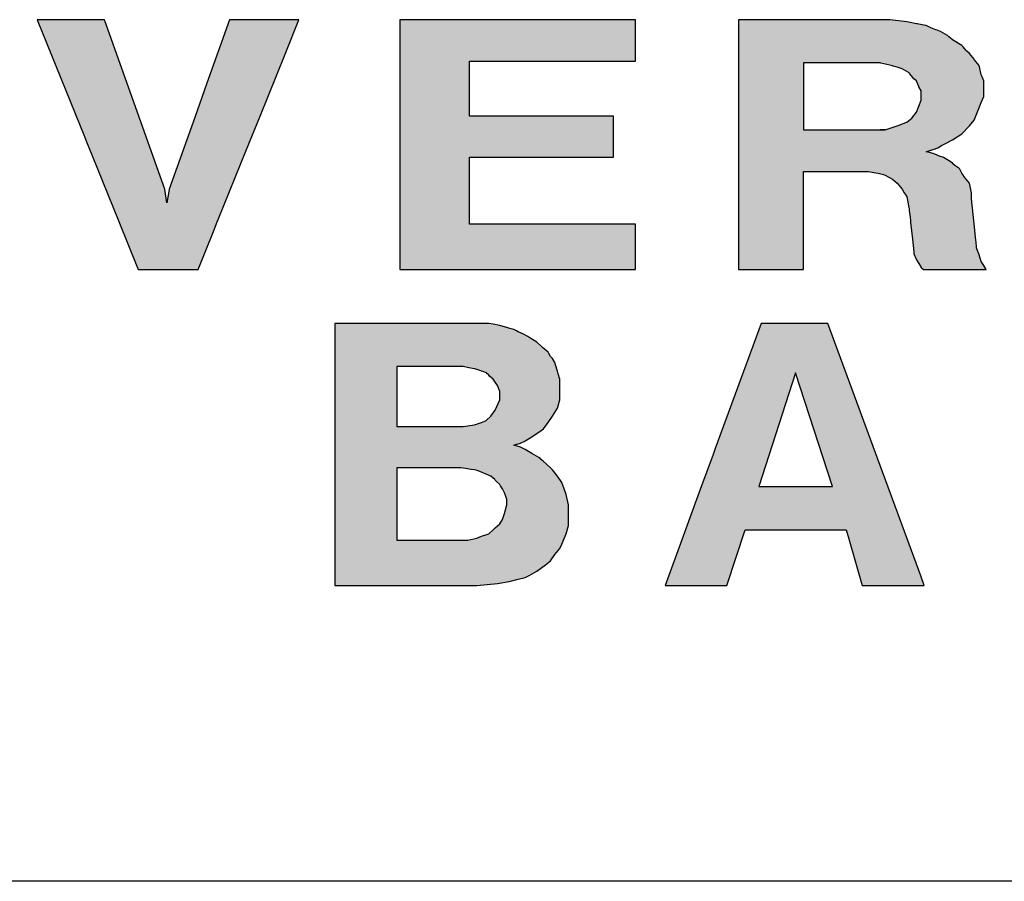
# Model space of a CAD drawing. Extents: x -1825 to 98, y 5678 to 6985.
# Tile 57 of 86: x 19 to 28, y 5776 to 5784. Entities that reach past the tile are written whole.
import ezdxf

# ---------------------------------------------------------------- set-up
doc = ezdxf.new("R2010")
doc.units = 0
doc.header["$MEASUREMENT"] = 0
doc.layers.add('CARIMBO', color=7, linetype='CONTINUOUS')

msp = doc.modelspace()

# ---------------------------------------------------------------- hatches: boundary and pattern name
at = {"layer": 'CARIMBO'}
h = msp.add_hatch(color=7, dxfattribs=at)
h.paths.add_polyline_path([(20.5357, 5782.3837), (20.9723, 5782.113), (21.2245, 5782.7364), (20.763, 5783.0224)])
h.paths.add_polyline_path([(20.763, 5783.0224), (21.2245, 5782.7364), (21.3447, 5783.0336), (20.8714, 5783.327)])
h.paths.add_polyline_path([(20.8714, 5783.327), (21.3447, 5783.0336), (21.5679, 5783.5856), (21.0727, 5783.8927)])
h.paths.add_polyline_path([(21.0727, 5783.8927), (21.5679, 5783.5856), (21.6921, 5783.8927)])
h.paths.add_polyline_path([(19.8528, 5782.6729), (20.5159, 5782.2618), (20.4962, 5782.3837), (19.7936, 5782.8193)])
h.paths.add_polyline_path([(20.5159, 5782.2618), (20.929, 5782.0057), (20.9644, 5782.0934), (20.5321, 5782.3614)])
h.paths.add_polyline_path([(19.7936, 5782.8193), (20.4962, 5782.3837), (20.485, 5782.4151), (19.7804, 5782.852)])
h.paths.add_polyline_path([(20.5321, 5782.3614), (20.9644, 5782.0934), (20.9723, 5782.113), (20.5357, 5782.3837)])
h.paths.add_polyline_path([(19.7804, 5782.852), (20.485, 5782.4151), (20.1289, 5783.4156), (19.3595, 5783.8927)])
h.paths.add_polyline_path([(19.3595, 5783.8927), (20.1289, 5783.4156), (19.9591, 5783.8927)], flags=16)
h.paths.add_polyline_path([(20.2589, 5781.6687), (20.7927, 5781.6687), (20.0803, 5782.1104)], flags=16)
h.paths.add_polyline_path([(20.0803, 5782.1104), (20.7927, 5781.6687), (20.929, 5782.0057), (19.8528, 5782.6729)])
edge = h.paths.add_edge_path(flags=16)
edge.add_line((20.2589, 5781.6687), (20.796, 5781.6687))
msp.add_hatch(color=7, dxfattribs=at).paths.add_polyline_path([(23.1089, 5783.8927), (22.6158, 5783.8927), (22.5915, 5783.8927), (22.5915, 5783.8477), (22.5915, 5783.4168), (22.5915, 5783.3719), (22.5915, 5783.0511), (22.5915, 5782.97), (22.5915, 5782.4547), (22.5915, 5781.6687), (23.8593, 5781.6687), (24.6903, 5781.6687), (24.6903, 5781.7498), (24.6903, 5782.0707), (24.1728, 5782.0707), (24.042, 5782.0707), (23.211, 5782.0707), (23.211, 5782.5859), (23.211, 5782.667), (23.7284, 5782.667), (23.8008, 5782.667), (24.4959, 5782.667), (24.4959, 5782.712), (24.4959, 5782.727), (24.4959, 5783.0327), (24.0027, 5783.0327), (23.9785, 5783.0327), (23.906, 5783.0327), (23.211, 5783.0327), (23.211, 5783.4637), (23.211, 5783.5086), (23.211, 5783.5237), (23.7041, 5783.5237), (24.6903, 5783.5237), (24.6903, 5783.8927), (24.0951, 5783.8927)])
h = msp.add_hatch(color=7, dxfattribs=at)
h.paths.add_polyline_path([(26.9849, 5783.889), (26.9571, 5783.8927), (26.9171, 5783.8927), (26.8055, 5783.8927), (26.6886, 5783.8927), (26.5805, 5783.8927), (26.4757, 5783.8927), (26.2628, 5783.8927), (26.1403, 5783.8927), (25.9575, 5783.8927), (25.7868, 5783.8927), (25.6711, 5783.8927), (25.6095, 5783.8927), (25.6095, 5783.8537), (25.6095, 5783.8107), (25.6095, 5783.7992), (25.6095, 5783.795), (25.6095, 5783.7896), (25.6095, 5783.7845), (25.6095, 5783.7745), (25.6095, 5783.7592), (25.6095, 5783.7521), (25.6095, 5783.7372), (25.6095, 5783.7111), (25.6095, 5783.6377), (25.6095, 5783.585), (25.6095, 5783.3224), (25.6095, 5783.3178), (25.6095, 5783.3127), (25.6095, 5783.2955), (25.6095, 5783.2866), (25.6095, 5783.2659), (25.6095, 5783.2588), (25.6095, 5783.2439), (25.6095, 5783.218), (25.6095, 5783.1898), (25.6095, 5783.1733), (25.6095, 5783.1508), (25.6095, 5783.1349), (25.6095, 5783.078), (25.6095, 5783.056), (25.6095, 5783.0353), (25.6095, 5782.8993), (25.6095, 5782.7918), (25.6095, 5782.7754), (25.6095, 5782.737), (25.6095, 5782.7163), (25.6095, 5782.6943), (25.6095, 5782.6901), (25.6095, 5782.0262), (25.6095, 5781.6687), (26.1861, 5781.6687), (26.1861, 5782.3326), (26.1861, 5782.3368), (26.1861, 5782.3588), (26.1861, 5782.3795), (26.1861, 5782.4179), (26.1861, 5782.4344), (26.1861, 5782.5418), (26.4055, 5782.5418), (26.4388, 5782.5418), (26.4742, 5782.5418), (26.5661, 5782.5418), (26.5917, 5782.5418), (26.628, 5782.5418), (26.6546, 5782.5418), (26.7001, 5782.5418), (26.7419, 5782.5418), (26.766, 5782.5418), (26.7825, 5782.5387), (26.8308, 5782.5294), (26.8516, 5782.5254), (26.9, 5782.5126), (26.9142, 5782.5089), (26.9801, 5782.4726), (27.0005, 5782.4554), (27.023, 5782.4364), (27.0512, 5782.4016), (27.0658, 5782.3837), (27.0856, 5782.3507), (27.093, 5782.3391), (27.1086, 5782.3145), (27.1141, 5782.2851), (27.1201, 5782.2532), (27.1236, 5782.2346), (27.1284, 5782.2091), (27.1303, 5782.192), (27.1371, 5782.1309), (27.1397, 5782.1073), (27.1422, 5782.0851), (27.1584, 5781.939), (27.1712, 5781.8236), (27.1712, 5781.8071), (27.1943, 5781.7544), (27.214, 5781.7214), (27.2371, 5781.6852), (27.2569, 5781.6687), (27.2637, 5781.6687), (27.2991, 5781.6687), (27.3324, 5781.6687), (27.3944, 5781.6687), (27.421, 5781.6687), (27.5943, 5781.6687), (27.8137, 5781.6687), (27.7939, 5781.7017), (27.7709, 5781.7379), (27.7511, 5781.8071), (27.7416, 5781.8289), (27.728, 5781.8598), (27.728, 5781.8763), (27.725, 5781.9064), (27.7222, 5781.9341), (27.7205, 5781.95), (27.7198, 5781.9575), (27.7175, 5781.9796), (27.7166, 5781.9891), (27.7147, 5782.0075), (27.7141, 5782.0129), (27.7136, 5782.0178), (27.6852, 5782.298), (27.6852, 5782.3507), (27.6654, 5782.4364), (27.6226, 5782.4891), (27.6069, 5782.5137), (27.5995, 5782.5254), (27.5869, 5782.5484), (27.5798, 5782.5616), (27.5705, 5782.5687), (27.5369, 5782.5945), (27.5155, 5782.6129), (27.5139, 5782.6143), (27.4941, 5782.6308), (27.4339, 5782.6639), (27.4282, 5782.667), (27.4067, 5782.6753), (27.3854, 5782.6835), (27.3795, 5782.6858), (27.3425, 5782.7), (27.2997, 5782.7112), (27.2799, 5782.7164), (27.2875, 5782.7188), (27.3038, 5782.724), (27.3131, 5782.7269), (27.3146, 5782.7274), (27.3199, 5782.7291), (27.3244, 5782.7305), (27.3303, 5782.7324), (27.3425, 5782.7362), (27.3854, 5782.7527), (27.4186, 5782.771), (27.4513, 5782.7889), (27.5139, 5782.8219), (27.5995, 5782.8746), (27.6654, 5782.9471), (27.7083, 5782.9965), (27.7511, 5783.1019), (27.7709, 5783.1547), (27.7939, 5783.2074), (27.7939, 5783.2798), (27.7939, 5783.349), (27.779, 5783.383), (27.7709, 5783.4018), (27.7545, 5783.4724), (27.7511, 5783.4874), (27.7121, 5783.5354), (27.7083, 5783.5401), (27.6654, 5783.5929), (27.6424, 5783.6126), (27.6374, 5783.6183), (27.6247, 5783.633), (27.6058, 5783.6548), (27.6003, 5783.6612), (27.5995, 5783.662), (27.5139, 5783.7147), (27.5121, 5783.7162), (27.4824, 5783.7414), (27.471, 5783.751), (27.4084, 5783.7872), (27.3781, 5783.7989), (27.3656, 5783.8037), (27.3228, 5783.8202), (27.2799, 5783.84), (27.2738, 5783.8411), (27.261, 5783.8436), (27.1998, 5783.8554), (27.1943, 5783.8564), (27.1387, 5783.8671), (27.1086, 5783.8729)])
h.paths.add_polyline_path([(26.9806, 5783.4815), (26.9864, 5783.4801), (27.023, 5783.4709), (27.0658, 5783.4545), (27.1284, 5783.4182), (27.1326, 5783.413), (27.1491, 5783.3927), (27.1712, 5783.3655), (27.1943, 5783.349), (27.1985, 5783.3377), (27.214, 5783.2963), (27.2157, 5783.2937), (27.2371, 5783.2601), (27.2371, 5783.2074), (27.2371, 5783.1744), (27.214, 5783.1217), (27.1943, 5783.069), (27.1514, 5783.0163), (27.1086, 5782.98), (27.0658, 5782.9636), (27.064, 5782.9629), (27.023, 5782.9471), (26.9142, 5782.9108), (26.8714, 5782.9108), (26.1861, 5782.9108), (26.1861, 5783.3357), (26.1861, 5783.3623), (26.1861, 5783.4659), (26.1861, 5783.5072), (26.189, 5783.5072), (26.2584, 5783.5072), (26.3597, 5783.5072), (26.4875, 5783.5072), (26.5923, 5783.5072), (26.7004, 5783.5072), (26.7535, 5783.5072), (26.8386, 5783.5072), (26.8714, 5783.5072), (26.8755, 5783.5062), (26.9571, 5783.4874)], flags=16)
h = msp.add_hatch(color=7, dxfattribs=at)
h.paths.add_polyline_path([(23.2126, 5781.1877), (22.9734, 5781.1877), (22.915, 5781.1877), (22.7783, 5781.1877), (22.6186, 5781.1877), (22.4887, 5781.1877), (22.3555, 5781.1877), (22.3092, 5781.1877), (22.1365, 5781.1877), (22.0187, 5781.1877), (22.0117, 5781.1877), (22.0117, 5781.1457), (22.0117, 5781.1194), (22.0117, 5781.1168), (22.0117, 5781.1095), (22.0117, 5781.0925), (22.0117, 5781.0862), (22.0117, 5781.0568), (22.0117, 5781.0253), (22.0117, 5780.9815), (22.0117, 5780.9411), (22.0117, 5780.8611), (22.0117, 5780.7128), (22.0117, 5780.6766), (22.0117, 5780.5918), (22.0117, 5780.4751), (22.0117, 5780.4233), (22.0117, 5780.344), (22.0117, 5780.2635), (22.0117, 5780.2007), (22.0117, 5780.0956), (22.0117, 5780.0206), (22.0117, 5779.9763), (22.0117, 5779.921), (22.0117, 5779.8502), (22.0117, 5779.7704), (22.0117, 5779.6362), (22.0117, 5779.5872), (22.0117, 5778.8518), (23.1978, 5778.8518), (23.2768, 5778.8518), (23.4614, 5778.8716), (23.5635, 5778.888), (23.6459, 5778.9078), (23.7085, 5778.9243), (23.748, 5778.944), (23.8106, 5778.9803), (23.8897, 5779.0363), (23.9325, 5779.0726), (23.972, 5779.1286), (24.0149, 5779.1813), (24.0346, 5779.2208), (24.0742, 5779.3131), (24.0939, 5779.3855), (24.0939, 5779.4218), (24.0939, 5779.57), (24.0742, 5779.6623), (24.0544, 5779.715), (24.0346, 5779.771), (23.9951, 5779.827), (23.9523, 5779.883), (23.9292, 5779.9036), (23.8667, 5779.9593), (23.8418, 5779.9816), (23.8398, 5779.9833), (23.8304, 5779.9918), (23.7678, 5780.028), (23.7085, 5780.0643), (23.6656, 5780.084), (23.6063, 5780.1038), (23.6253, 5780.1091), (23.6328, 5780.1112), (23.6334, 5780.1113), (23.6363, 5780.1121), (23.6656, 5780.1203), (23.7044, 5780.1382), (23.7085, 5780.14), (23.7678, 5780.1763), (23.8501, 5780.2323), (23.8699, 5780.2488), (23.9127, 5780.3048), (23.9523, 5780.3608), (23.9951, 5780.4333), (24.0149, 5780.5057), (24.0149, 5780.542), (24.0149, 5780.6903), (24.0018, 5780.7382), (23.9951, 5780.7628), (23.9782, 5780.8182), (23.972, 5780.8385), (23.9523, 5780.8748), (23.9473, 5780.8789), (23.9325, 5780.8912), (23.9186, 5780.919), (23.9127, 5780.9308), (23.8632, 5780.9725), (23.8501, 5780.9835), (23.8439, 5780.9892), (23.8168, 5781.014), (23.8106, 5781.0197), (23.748, 5781.0593), (23.7303, 5781.0695), (23.6854, 5781.0955), (23.6459, 5781.112), (23.6305, 5781.1197), (23.6063, 5781.1317), (23.5703, 5781.1431), (23.5437, 5781.1514), (23.49, 5781.1656), (23.4811, 5781.1679), (23.4786, 5781.1684), (23.4215, 5781.1798), (23.3823, 5781.1877), (23.3097, 5781.1877), (23.2768, 5781.1877)])
h.paths.add_polyline_path([(23.2064, 5780.7923), (23.2571, 5780.7825), (23.2896, 5780.7723), (23.3197, 5780.7628), (23.3323, 5780.7575), (23.3592, 5780.7463), (23.3823, 5780.7265), (23.3909, 5780.7186), (23.4218, 5780.6903), (23.4342, 5780.6727), (23.4614, 5780.6342), (23.4721, 5780.6056), (23.4811, 5780.5815), (23.4811, 5780.5057), (23.4416, 5780.4135), (23.402, 5780.3608), (23.3592, 5780.3213), (23.3483, 5780.3167), (23.3197, 5780.3048), (23.2571, 5780.285), (23.1549, 5780.2685), (22.5652, 5780.2685), (22.5652, 5780.6342), (22.5652, 5780.714), (22.5652, 5780.7726), (22.5652, 5780.8023), (22.5834, 5780.8023), (22.69, 5780.8023), (22.8145, 5780.8023), (23.0029, 5780.8023), (23.1251, 5780.8023), (23.1549, 5780.8023)], flags=16)
h.paths.add_polyline_path([(23.1352, 5779.8995), (23.177, 5779.8939), (23.2265, 5779.8872), (23.2571, 5779.883), (23.2805, 5779.8757), (23.3197, 5779.8633), (23.3455, 5779.8504), (23.3592, 5779.8435), (23.402, 5779.827), (23.436, 5779.7959), (23.4416, 5779.7908), (23.4497, 5779.7826), (23.4811, 5779.7513), (23.4886, 5779.7395), (23.5042, 5779.715), (23.524, 5779.6788), (23.5331, 5779.6528), (23.5437, 5779.6228), (23.5437, 5779.57), (23.524, 5779.4943), (23.5042, 5779.4416), (23.4811, 5779.402), (23.4416, 5779.3658), (23.435, 5779.3602), (23.4218, 5779.3493), (23.3823, 5779.3131), (23.3197, 5779.2933), (23.2768, 5779.2735), (23.1978, 5779.2571), (23.1352, 5779.2571), (22.5652, 5779.2571), (22.5652, 5779.6105), (22.5652, 5779.6493), (22.5652, 5779.7148), (22.5652, 5779.7611), (22.5652, 5779.8197), (22.5652, 5779.8804), (22.5652, 5779.8995), (22.5807, 5779.8995), (22.6787, 5779.8995), (22.7655, 5779.8995), (22.8703, 5779.8995), (23.0123, 5779.8995), (23.0973, 5779.8995)], flags=16)
h = msp.add_hatch(color=7, dxfattribs=at)
h.paths.add_polyline_path([(26.4035, 5781.1877), (25.8105, 5781.1877), (25.4016, 5780.0727), (25.3817, 5780.0185), (25.2792, 5779.7389), (25.235, 5779.6183), (25.0558, 5779.1297), (24.9539, 5778.8518), (25.5041, 5778.8518), (25.6688, 5779.3493), (25.9075, 5779.3493), (26.4611, 5779.3493), (26.5683, 5779.3493), (26.5913, 5779.2686), (26.71, 5778.8518), (27.2635, 5778.8518), (27.2318, 5778.938), (26.5789, 5780.7113)])
h.paths.add_polyline_path([(26.4464, 5779.7348), (25.7907, 5779.7348), (26.1169, 5780.7463)], flags=16)

# ---------------------------------------------------------------- linework, layer by layer
at = {"layer": 'CARIMBO', "color": 7}
for p, q in [((20.2589, 5781.6687), (20.796, 5781.6687)), ((22.5915, 5781.6687), (24.6903, 5781.6687))]:
    msp.add_line(p, q, dxfattribs=at)
at = {"layer": 'CARIMBO', "color": 6}
msp.add_line((42.8331, 5776.2174), (4.3689, 5776.2174), dxfattribs=at)
at = {"layer": 'CARIMBO', "color": 7, "invisible_edges": 5}
for points in [[(19.3595, 5783.8927), (20.1289, 5783.4156), (19.9591, 5783.8927)], [(19.7804, 5782.852), (20.485, 5782.4151), (20.1289, 5783.4156), (19.3595, 5783.8927)], [(20.8714, 5783.327), (21.3447, 5783.0336), (21.5679, 5783.5856), (21.0727, 5783.8927)], [(21.0727, 5783.8927), (21.5679, 5783.5856), (21.6921, 5783.8927)], [(22.5915, 5783.8477), (23.211, 5783.4637), (23.211, 5783.5086), (22.5915, 5783.8927)], [(22.5915, 5783.8927), (23.211, 5783.5086), (23.211, 5783.5237), (22.6158, 5783.8927)], [(22.5915, 5783.4168), (23.211, 5783.0327), (23.211, 5783.4637), (22.5915, 5783.8477)], [(22.6158, 5783.8927), (23.211, 5783.5237), (23.7041, 5783.5237), (23.1089, 5783.8927)], [(23.1089, 5783.8927), (23.7041, 5783.5237), (24.6903, 5783.5237), (24.0951, 5783.8927)], [(24.0951, 5783.8927), (24.6903, 5783.5237), (24.6903, 5783.8927)], [(25.6095, 5783.8537), (27.3854, 5782.7527), (27.4186, 5782.771), (25.6095, 5783.8927)], [(25.6095, 5783.8927), (27.4186, 5782.771), (27.4513, 5782.7889), (25.6711, 5783.8927)], [(25.6095, 5783.8537), (27.3854, 5782.7527), (27.4186, 5782.771), (25.6095, 5783.8927)], [(25.6095, 5783.8927), (27.4186, 5782.771), (27.4513, 5782.7889), (25.6711, 5783.8927)], [(25.6095, 5783.8107), (27.3425, 5782.7362), (27.3854, 5782.7527), (25.6095, 5783.8537)], [(25.6095, 5783.8107), (27.3425, 5782.7362), (27.3854, 5782.7527), (25.6095, 5783.8537)], [(25.6711, 5783.8927), (27.4513, 5782.7889), (27.5139, 5782.8219), (25.7868, 5783.8927)], [(25.6711, 5783.8927), (27.4513, 5782.7889), (27.5139, 5782.8219), (25.7868, 5783.8927)], [(25.7868, 5783.8927), (27.5139, 5782.8219), (27.5995, 5782.8746), (25.9575, 5783.8927)], [(25.7868, 5783.8927), (27.5139, 5782.8219), (27.5995, 5782.8746), (25.9575, 5783.8927)], [(25.9575, 5783.8927), (27.5995, 5782.8746), (27.6654, 5782.9471), (26.1403, 5783.8927)], [(25.9575, 5783.8927), (27.5995, 5782.8746), (27.6654, 5782.9471), (26.1403, 5783.8927)], [(26.1403, 5783.8927), (27.6654, 5782.9471), (27.7083, 5782.9965), (26.2628, 5783.8927)], [(26.1403, 5783.8927), (27.6654, 5782.9471), (27.7083, 5782.9965), (26.2628, 5783.8927)], [(26.2628, 5783.8927), (27.7083, 5782.9965), (27.7511, 5783.1019), (26.4757, 5783.8927)], [(26.2628, 5783.8927), (27.7083, 5782.9965), (27.7511, 5783.1019), (26.4757, 5783.8927)], [(26.4757, 5783.8927), (27.7511, 5783.1019), (27.7709, 5783.1547), (26.5805, 5783.8927)], [(26.4757, 5783.8927), (27.7511, 5783.1019), (27.7709, 5783.1547), (26.5805, 5783.8927)], [(26.5805, 5783.8927), (27.7709, 5783.1547), (27.7939, 5783.2074), (26.6886, 5783.8927)], [(26.5805, 5783.8927), (27.7709, 5783.1547), (27.7939, 5783.2074), (26.6886, 5783.8927)], [(26.6886, 5783.8927), (27.7939, 5783.2074), (27.7939, 5783.2798), (26.8055, 5783.8927)], [(26.6886, 5783.8927), (27.7939, 5783.2074), (27.7939, 5783.2798), (26.8055, 5783.8927)], [(26.8055, 5783.8927), (27.7939, 5783.2798), (27.7939, 5783.349), (26.9171, 5783.8927)], [(26.8055, 5783.8927), (27.7939, 5783.2798), (27.7939, 5783.349), (26.9171, 5783.8927)], [(26.9171, 5783.8927), (27.7939, 5783.349), (27.779, 5783.383), (26.9571, 5783.8927)], [(26.9171, 5783.8927), (27.7939, 5783.349), (27.779, 5783.383), (26.9571, 5783.8927)], [(26.9571, 5783.8927), (27.779, 5783.383), (27.7709, 5783.4018), (26.9849, 5783.889)], [(26.9571, 5783.8927), (27.779, 5783.383), (27.7709, 5783.4018), (26.9849, 5783.889)], [(26.9849, 5783.889), (27.7709, 5783.4018), (27.7545, 5783.4724), (27.1086, 5783.8729)], [(26.9849, 5783.889), (27.7709, 5783.4018), (27.7545, 5783.4724), (27.1086, 5783.8729)], [(27.1086, 5783.8729), (27.7545, 5783.4724), (27.7511, 5783.4874), (27.1387, 5783.8671)], [(27.1086, 5783.8729), (27.7545, 5783.4724), (27.7511, 5783.4874), (27.1387, 5783.8671)], [(27.1387, 5783.8671), (27.7511, 5783.4874), (27.7121, 5783.5354), (27.1943, 5783.8564)], [(27.1387, 5783.8671), (27.7511, 5783.4874), (27.7121, 5783.5354), (27.1943, 5783.8564)], [(27.1943, 5783.8564), (27.7121, 5783.5354), (27.7083, 5783.5401), (27.1998, 5783.8554)], [(27.1943, 5783.8564), (27.7121, 5783.5354), (27.7083, 5783.5401), (27.1998, 5783.8554)], [(27.1998, 5783.8554), (27.7083, 5783.5401), (27.6654, 5783.5929), (27.261, 5783.8436)], [(27.1998, 5783.8554), (27.7083, 5783.5401), (27.6654, 5783.5929), (27.261, 5783.8436)], [(27.261, 5783.8436), (27.6654, 5783.5929), (27.6424, 5783.6126), (27.2738, 5783.8411)], [(27.261, 5783.8436), (27.6654, 5783.5929), (27.6424, 5783.6126), (27.2738, 5783.8411)], [(27.2738, 5783.8411), (27.6424, 5783.6126), (27.6374, 5783.6183), (27.2799, 5783.84)], [(27.2738, 5783.8411), (27.6424, 5783.6126), (27.6374, 5783.6183), (27.2799, 5783.84)], [(27.2799, 5783.84), (27.6374, 5783.6183), (27.6247, 5783.633), (27.3228, 5783.8202)], [(27.2799, 5783.84), (27.6374, 5783.6183), (27.6247, 5783.633), (27.3228, 5783.8202)], [(27.3228, 5783.8202), (27.6247, 5783.633), (27.6058, 5783.6548), (27.3656, 5783.8037)], [(27.3228, 5783.8202), (27.6247, 5783.633), (27.6058, 5783.6548), (27.3656, 5783.8037)], [(25.6095, 5783.7992), (27.3303, 5782.7324), (27.3425, 5782.7362), (25.6095, 5783.8107)], [(25.6095, 5783.7992), (27.3303, 5782.7324), (27.3425, 5782.7362), (25.6095, 5783.8107)], [(25.6095, 5783.795), (27.3258, 5782.7309), (27.3303, 5782.7324), (25.6095, 5783.7992)], [(25.6095, 5783.795), (27.3258, 5782.7309), (27.3303, 5782.7324), (25.6095, 5783.7992)], [(25.6095, 5783.7946), (27.3254, 5782.7308), (27.3258, 5782.7309), (25.6095, 5783.795)], [(25.6095, 5783.7946), (27.3254, 5782.7308), (27.3258, 5782.7309), (25.6095, 5783.795)], [(25.6095, 5783.7896), (27.3199, 5782.7291), (27.3254, 5782.7308), (25.6095, 5783.7946)], [(25.6095, 5783.7896), (27.3199, 5782.7291), (27.3254, 5782.7308), (25.6095, 5783.7946)], [(25.6095, 5783.7845), (27.3146, 5782.7274), (27.3199, 5782.7291), (25.6095, 5783.7896)], [(25.6095, 5783.7845), (27.3146, 5782.7274), (27.3199, 5782.7291), (25.6095, 5783.7896)], [(25.6095, 5783.7832), (27.3131, 5782.7269), (27.3146, 5782.7274), (25.6095, 5783.7845)], [(25.6095, 5783.7832), (27.3131, 5782.7269), (27.3146, 5782.7274), (25.6095, 5783.7845)], [(25.6095, 5783.7745), (27.3038, 5782.724), (27.3131, 5782.7269), (25.6095, 5783.7832)], [(25.6095, 5783.7745), (27.3038, 5782.724), (27.3131, 5782.7269), (25.6095, 5783.7832)], [(25.6095, 5783.7592), (27.2875, 5782.7188), (27.3038, 5782.724), (25.6095, 5783.7745)], [(25.6095, 5783.7592), (27.2875, 5782.7188), (27.3038, 5782.724), (25.6095, 5783.7745)], [(25.6095, 5783.7521), (27.2799, 5782.7164), (27.2875, 5782.7188), (25.6095, 5783.7592)], [(25.6095, 5783.7521), (27.2799, 5782.7164), (27.2875, 5782.7188), (25.6095, 5783.7592)], [(25.6095, 5783.7372), (27.6226, 5782.4891), (27.6069, 5782.5137), (25.6095, 5783.7521)], [(25.6095, 5783.7372), (27.6226, 5782.4891), (27.6069, 5782.5137), (25.6095, 5783.7521)], [(25.6095, 5783.7111), (27.6654, 5782.4364), (27.6226, 5782.4891), (25.6095, 5783.7372)], [(25.6095, 5783.7111), (27.6654, 5782.4364), (27.6226, 5782.4891), (25.6095, 5783.7372)], [(27.3656, 5783.8037), (27.6058, 5783.6548), (27.6003, 5783.6612), (27.3782, 5783.7989)], [(27.3656, 5783.8037), (27.6058, 5783.6548), (27.6003, 5783.6612), (27.3782, 5783.7989)], [(27.3782, 5783.7989), (27.5139, 5783.7147), (27.5121, 5783.7162), (27.3799, 5783.7982)], [(27.3782, 5783.7989), (27.5139, 5783.7147), (27.5121, 5783.7162), (27.3799, 5783.7982)], [(27.3799, 5783.7982), (27.5121, 5783.7162), (27.4824, 5783.7414), (27.4084, 5783.7872)], [(27.3799, 5783.7982), (27.5121, 5783.7162), (27.4824, 5783.7414), (27.4084, 5783.7872)], [(27.4084, 5783.7872), (27.4824, 5783.7414), (27.471, 5783.751)], [(27.4084, 5783.7872), (27.4824, 5783.7414), (27.471, 5783.751)], [(25.6095, 5783.6377), (27.6852, 5782.3507), (27.6654, 5782.4364), (25.6095, 5783.7111)], [(25.6095, 5783.6377), (27.6852, 5782.3507), (27.6654, 5782.4364), (25.6095, 5783.7111)], [(27.5139, 5783.7147), (27.6003, 5783.6612), (27.5995, 5783.662)], [(27.5139, 5783.7147), (27.6003, 5783.6612), (27.5995, 5783.662)], [(25.6095, 5783.585), (27.6852, 5782.298), (27.6852, 5782.3507), (25.6095, 5783.6377)], [(25.6095, 5783.585), (27.6852, 5782.298), (27.6852, 5782.3507), (25.6095, 5783.6377)], [(25.6095, 5783.3224), (27.7136, 5782.0178), (27.6852, 5782.298), (25.6095, 5783.585)], [(25.6095, 5783.3224), (27.7136, 5782.0178), (27.6852, 5782.298), (25.6095, 5783.585)], [(26.1861, 5783.4659), (27.023, 5782.9471), (27.064, 5782.9629), (26.1861, 5783.5072)], [(26.1861, 5783.5072), (27.064, 5782.9629), (27.0658, 5782.9636), (26.189, 5783.5072)], [(26.1861, 5783.4659), (27.023, 5782.9471), (27.064, 5782.9629), (26.1861, 5783.5072)], [(26.1861, 5783.5072), (27.064, 5782.9629), (27.0658, 5782.9636), (26.189, 5783.5072)], [(26.1861, 5783.3623), (26.9142, 5782.9108), (27.023, 5782.9471), (26.1861, 5783.4659)], [(26.1861, 5783.3623), (26.9142, 5782.9108), (27.023, 5782.9471), (26.1861, 5783.4659)], [(26.189, 5783.5072), (27.0658, 5782.9636), (27.1086, 5782.98), (26.2584, 5783.5072)], [(26.189, 5783.5072), (27.0658, 5782.9636), (27.1086, 5782.98), (26.2584, 5783.5072)], [(26.2584, 5783.5072), (27.1086, 5782.98), (27.1514, 5783.0163), (26.3597, 5783.5072)], [(26.2584, 5783.5072), (27.1086, 5782.98), (27.1514, 5783.0163), (26.3597, 5783.5072)], [(26.3597, 5783.5072), (27.1514, 5783.0163), (27.1943, 5783.069), (26.4875, 5783.5072)], [(26.3597, 5783.5072), (27.1514, 5783.0163), (27.1943, 5783.069), (26.4875, 5783.5072)], [(26.4875, 5783.5072), (27.1943, 5783.069), (27.214, 5783.1217), (26.5923, 5783.5072)], [(26.4875, 5783.5072), (27.1943, 5783.069), (27.214, 5783.1217), (26.5923, 5783.5072)], [(26.5923, 5783.5072), (27.214, 5783.1217), (27.2371, 5783.1744), (26.7004, 5783.5072)], [(26.5923, 5783.5072), (27.214, 5783.1217), (27.2371, 5783.1744), (26.7004, 5783.5072)], [(26.7004, 5783.5072), (27.2371, 5783.1744), (27.2371, 5783.2074), (26.7535, 5783.5072)], [(26.7004, 5783.5072), (27.2371, 5783.1744), (27.2371, 5783.2074), (26.7535, 5783.5072)], [(26.7535, 5783.5072), (27.2371, 5783.2074), (27.2371, 5783.2601), (26.8386, 5783.5072)], [(26.7535, 5783.5072), (27.2371, 5783.2074), (27.2371, 5783.2601), (26.8386, 5783.5072)], [(26.8386, 5783.5072), (27.2371, 5783.2601), (27.2157, 5783.2937), (26.8714, 5783.5072)], [(26.8386, 5783.5072), (27.2371, 5783.2601), (27.2157, 5783.2937), (26.8714, 5783.5072)], [(26.8714, 5783.5072), (27.2157, 5783.2937), (27.214, 5783.2963), (26.8755, 5783.5062)], [(26.8714, 5783.5072), (27.2157, 5783.2937), (27.214, 5783.2963), (26.8755, 5783.5062)], [(26.8755, 5783.5062), (27.214, 5783.2963), (27.1985, 5783.3377), (26.9571, 5783.4874)], [(26.8755, 5783.5062), (27.214, 5783.2963), (27.1985, 5783.3377), (26.9571, 5783.4874)], [(26.9571, 5783.4874), (27.1985, 5783.3377), (27.1943, 5783.349), (26.9806, 5783.4815)], [(26.9571, 5783.4874), (27.1985, 5783.3377), (27.1943, 5783.349), (26.9806, 5783.4815)], [(26.9806, 5783.4815), (27.1943, 5783.349), (27.1712, 5783.3655), (26.9864, 5783.4801)], [(26.9806, 5783.4815), (27.1943, 5783.349), (27.1712, 5783.3655), (26.9864, 5783.4801)], [(26.9864, 5783.4801), (27.1712, 5783.3655), (27.1491, 5783.3927), (27.023, 5783.4709)], [(26.9864, 5783.4801), (27.1712, 5783.3655), (27.1491, 5783.3927), (27.023, 5783.4709)], [(27.023, 5783.4709), (27.1491, 5783.3927), (27.1326, 5783.413), (27.0658, 5783.4545)], [(27.023, 5783.4709), (27.1491, 5783.3927), (27.1326, 5783.413), (27.0658, 5783.4545)], [(22.5915, 5783.3719), (23.7284, 5782.667), (23.8008, 5782.667), (22.5915, 5783.4168)], [(27.0658, 5783.4545), (27.1326, 5783.413), (27.1284, 5783.4182)], [(27.0658, 5783.4545), (27.1326, 5783.413), (27.1284, 5783.4182)], [(20.763, 5783.0224), (21.2245, 5782.7364), (21.3447, 5783.0336), (20.8714, 5783.327)], [(22.5915, 5783.0511), (23.211, 5782.667), (23.7284, 5782.667), (22.5915, 5783.3719)], [(25.6095, 5783.3178), (26.9142, 5782.5089), (26.9801, 5782.4726), (25.6095, 5783.3224)], [(25.6095, 5783.3178), (26.9142, 5782.5089), (26.9801, 5782.4726), (25.6095, 5783.3224)], [(25.6095, 5783.3127), (26.9, 5782.5126), (26.9142, 5782.5089), (25.6095, 5783.3178)], [(25.6095, 5783.3127), (26.9, 5782.5126), (26.9142, 5782.5089), (25.6095, 5783.3178)], [(25.6095, 5783.2955), (26.8516, 5782.5254), (26.9, 5782.5126), (25.6095, 5783.3127)], [(25.6095, 5783.2955), (26.8516, 5782.5254), (26.9, 5782.5126), (25.6095, 5783.3127)], [(25.6095, 5783.2866), (26.8308, 5782.5294), (26.8516, 5782.5254), (25.6095, 5783.2955)], [(25.6095, 5783.2866), (26.8308, 5782.5294), (26.8516, 5782.5254), (25.6095, 5783.2955)], [(26.1861, 5783.3357), (26.8714, 5782.9108), (26.9142, 5782.9108), (26.1861, 5783.3623)], [(26.1861, 5783.3357), (26.8714, 5782.9108), (26.9142, 5782.9108), (26.1861, 5783.3623)], [(26.1861, 5782.9108), (26.1861, 5782.9108), (26.8714, 5782.9108), (26.1861, 5783.3357)], [(26.1861, 5782.9108), (26.1861, 5782.9108), (26.8714, 5782.9108), (26.1861, 5783.3357)], [(25.6095, 5783.2659), (26.7825, 5782.5387), (26.8308, 5782.5294), (25.6095, 5783.2866)], [(25.6095, 5783.2659), (26.7825, 5782.5387), (26.8308, 5782.5294), (25.6095, 5783.2866)], [(25.6095, 5783.2588), (26.766, 5782.5418), (26.7825, 5782.5387), (25.6095, 5783.2659)], [(25.6095, 5783.2588), (26.766, 5782.5418), (26.7825, 5782.5387), (25.6095, 5783.2659)], [(25.6095, 5783.2439), (26.7419, 5782.5418), (26.766, 5782.5418), (25.6095, 5783.2588)], [(25.6095, 5783.2439), (26.7419, 5782.5418), (26.766, 5782.5418), (25.6095, 5783.2588)], [(25.6095, 5783.218), (26.7001, 5782.5418), (26.7419, 5782.5418), (25.6095, 5783.2439)], [(25.6095, 5783.218), (26.7001, 5782.5418), (26.7419, 5782.5418), (25.6095, 5783.2439)], [(25.6095, 5783.1898), (26.6546, 5782.5418), (26.7001, 5782.5418), (25.6095, 5783.218)], [(25.6095, 5783.1898), (26.6546, 5782.5418), (26.7001, 5782.5418), (25.6095, 5783.218)], [(25.6095, 5783.1733), (26.628, 5782.5418), (26.6546, 5782.5418), (25.6095, 5783.1898)], [(25.6095, 5783.1733), (26.628, 5782.5418), (26.6546, 5782.5418), (25.6095, 5783.1898)], [(25.6095, 5783.1508), (26.5917, 5782.5418), (26.628, 5782.5418), (25.6095, 5783.1733)], [(25.6095, 5783.1508), (26.5917, 5782.5418), (26.628, 5782.5418), (25.6095, 5783.1733)], [(25.6095, 5783.1349), (26.5661, 5782.5418), (26.5917, 5782.5418), (25.6095, 5783.1508)], [(25.6095, 5783.1349), (26.5661, 5782.5418), (26.5917, 5782.5418), (25.6095, 5783.1508)], [(25.6095, 5783.078), (26.4742, 5782.5418), (26.5661, 5782.5418), (25.6095, 5783.1349)], [(25.6095, 5783.078), (26.4742, 5782.5418), (26.5661, 5782.5418), (25.6095, 5783.1349)], [(22.5915, 5782.97), (23.211, 5782.5859), (23.211, 5782.667), (22.5915, 5783.0511)], [(23.211, 5783.0327), (23.8008, 5782.667), (24.4959, 5782.667), (23.906, 5783.0327)], [(23.906, 5783.0327), (24.4959, 5782.667), (24.4959, 5782.712), (23.9785, 5783.0327)], [(23.9785, 5783.0327), (24.4959, 5782.712), (24.4959, 5782.727), (24.0027, 5783.0327)], [(24.0027, 5783.0327), (24.4959, 5782.727), (24.4959, 5783.0327)], [(25.6095, 5783.056), (26.4388, 5782.5418), (26.4742, 5782.5418), (25.6095, 5783.078)], [(25.6095, 5783.056), (26.4388, 5782.5418), (26.4742, 5782.5418), (25.6095, 5783.078)], [(25.6095, 5783.0353), (26.4055, 5782.5418), (26.4388, 5782.5418), (25.6095, 5783.056)], [(25.6095, 5783.0353), (26.4055, 5782.5418), (26.4388, 5782.5418), (25.6095, 5783.056)], [(25.6095, 5782.8993), (26.1861, 5782.5418), (26.4055, 5782.5418), (25.6095, 5783.0353)], [(25.6095, 5782.8993), (26.1861, 5782.5418), (26.4055, 5782.5418), (25.6095, 5783.0353)], [(20.5357, 5782.3837), (20.9723, 5782.113), (21.2245, 5782.7364), (20.763, 5783.0224)], [(22.5915, 5782.4547), (23.211, 5782.0707), (23.211, 5782.5859), (22.5915, 5782.97)], [(19.7936, 5782.8193), (20.4962, 5782.3837), (20.485, 5782.4151), (19.7804, 5782.852)], [(25.6095, 5782.7918), (26.1861, 5782.4344), (26.1861, 5782.5418), (25.6095, 5782.8993)], [(25.6095, 5782.7918), (26.1861, 5782.4344), (26.1861, 5782.5418), (25.6095, 5782.8993)], [(26.8714, 5782.9108), (26.8714, 5782.9108), (26.9142, 5782.9108)], [(26.8714, 5782.9108), (26.8714, 5782.9108), (26.9142, 5782.9108)], [(19.8528, 5782.6729), (20.5159, 5782.2618), (20.4962, 5782.3837), (19.7936, 5782.8193)], [(25.6095, 5782.7754), (26.1861, 5782.4179), (26.1861, 5782.4344), (25.6095, 5782.7918)], [(25.6095, 5782.7754), (26.1861, 5782.4179), (26.1861, 5782.4344), (25.6095, 5782.7918)], [(25.6095, 5782.737), (26.1861, 5782.3795), (26.1861, 5782.4179), (25.6095, 5782.7754)], [(25.6095, 5782.737), (26.1861, 5782.3795), (26.1861, 5782.4179), (25.6095, 5782.7754)], [(20.0803, 5782.1104), (20.7927, 5781.6687), (20.929, 5782.0057), (19.8528, 5782.6729)], [(25.6095, 5782.7163), (26.1861, 5782.3588), (26.1861, 5782.3795), (25.6095, 5782.737)], [(25.6095, 5782.7163), (26.1861, 5782.3588), (26.1861, 5782.3795), (25.6095, 5782.737)], [(25.6095, 5782.6943), (26.1861, 5782.3368), (26.1861, 5782.3588), (25.6095, 5782.7163)], [(25.6095, 5782.6943), (26.1861, 5782.3368), (26.1861, 5782.3588), (25.6095, 5782.7163)], [(25.6095, 5782.6901), (26.1861, 5782.3326), (26.1861, 5782.3368), (25.6095, 5782.6943)], [(25.6095, 5782.6901), (26.1861, 5782.3326), (26.1861, 5782.3368), (25.6095, 5782.6943)], [(25.6095, 5782.0262), (26.1861, 5781.6687), (26.1861, 5782.3326), (25.6095, 5782.6901)], [(25.6095, 5782.0262), (26.1861, 5781.6687), (26.1861, 5782.3326), (25.6095, 5782.6901)], [(27.2799, 5782.7164), (27.6069, 5782.5137), (27.5995, 5782.5254), (27.2997, 5782.7112)], [(27.2799, 5782.7164), (27.6069, 5782.5137), (27.5995, 5782.5254), (27.2997, 5782.7112)], [(27.2997, 5782.7112), (27.5995, 5782.5254), (27.5869, 5782.5484), (27.3425, 5782.7)], [(27.2997, 5782.7112), (27.5995, 5782.5254), (27.5869, 5782.5484), (27.3425, 5782.7)], [(27.3425, 5782.7), (27.5869, 5782.5484), (27.5798, 5782.5616), (27.3795, 5782.6858)], [(27.3425, 5782.7), (27.5869, 5782.5484), (27.5798, 5782.5616), (27.3795, 5782.6858)], [(27.3795, 5782.6858), (27.5798, 5782.5616), (27.5705, 5782.5687), (27.3854, 5782.6835)], [(27.3795, 5782.6858), (27.5798, 5782.5616), (27.5705, 5782.5687), (27.3854, 5782.6835)], [(27.3854, 5782.6835), (27.5705, 5782.5687), (27.5369, 5782.5945), (27.4067, 5782.6753)], [(27.3854, 5782.6835), (27.5705, 5782.5687), (27.5369, 5782.5945), (27.4067, 5782.6753)], [(27.4067, 5782.6753), (27.5369, 5782.5945), (27.5155, 5782.6129), (27.4282, 5782.667)], [(27.4067, 5782.6753), (27.5369, 5782.5945), (27.5155, 5782.6129), (27.4282, 5782.667)], [(27.4282, 5782.667), (27.5155, 5782.6129), (27.5139, 5782.6143), (27.4339, 5782.6639)], [(27.4282, 5782.667), (27.5155, 5782.6129), (27.5139, 5782.6143), (27.4339, 5782.6639)], [(27.4339, 5782.6639), (27.5139, 5782.6143), (27.4941, 5782.6308)], [(27.4339, 5782.6639), (27.5139, 5782.6143), (27.4941, 5782.6308)], [(22.5915, 5781.6687), (22.5915, 5781.6687), (23.8593, 5781.6687), (22.5915, 5782.4547)], [(27.0005, 5782.4554), (27.7141, 5782.0129), (27.7136, 5782.0178), (26.9801, 5782.4726)], [(27.0005, 5782.4554), (27.7141, 5782.0129), (27.7136, 5782.0178), (26.9801, 5782.4726)], [(27.023, 5782.4364), (27.7147, 5782.0075), (27.7141, 5782.0129), (27.0005, 5782.4554)], [(27.023, 5782.4364), (27.7147, 5782.0075), (27.7141, 5782.0129), (27.0005, 5782.4554)], [(27.0512, 5782.4016), (27.7166, 5781.9891), (27.7147, 5782.0075), (27.023, 5782.4364)], [(27.0512, 5782.4016), (27.7166, 5781.9891), (27.7147, 5782.0075), (27.023, 5782.4364)], [(20.5159, 5782.2618), (20.929, 5782.0057), (20.9644, 5782.0934), (20.5321, 5782.3614)], [(20.5321, 5782.3614), (20.9644, 5782.0934), (20.9723, 5782.113), (20.5357, 5782.3837)], [(27.0658, 5782.3837), (27.7175, 5781.9796), (27.7166, 5781.9891), (27.0512, 5782.4016)], [(27.0658, 5782.3837), (27.7175, 5781.9796), (27.7166, 5781.9891), (27.0512, 5782.4016)], [(27.0856, 5782.3507), (27.7198, 5781.9575), (27.7175, 5781.9796), (27.0658, 5782.3837)], [(27.0856, 5782.3507), (27.7198, 5781.9575), (27.7175, 5781.9796), (27.0658, 5782.3837)], [(27.093, 5782.3391), (27.7205, 5781.95), (27.7198, 5781.9575), (27.0856, 5782.3507)], [(27.093, 5782.3391), (27.7205, 5781.95), (27.7198, 5781.9575), (27.0856, 5782.3507)], [(27.1086, 5782.3145), (27.7222, 5781.9341), (27.7205, 5781.95), (27.093, 5782.3391)], [(27.1086, 5782.3145), (27.7222, 5781.9341), (27.7205, 5781.95), (27.093, 5782.3391)], [(27.1141, 5782.2851), (27.725, 5781.9064), (27.7222, 5781.9341), (27.1086, 5782.3145)], [(27.1141, 5782.2851), (27.725, 5781.9064), (27.7222, 5781.9341), (27.1086, 5782.3145)], [(27.1201, 5782.2532), (27.728, 5781.8763), (27.725, 5781.9064), (27.1141, 5782.2851)], [(27.1201, 5782.2532), (27.728, 5781.8763), (27.725, 5781.9064), (27.1141, 5782.2851)], [(27.1236, 5782.2346), (27.728, 5781.8598), (27.728, 5781.8763), (27.1201, 5782.2532)], [(27.1236, 5782.2346), (27.728, 5781.8598), (27.728, 5781.8763), (27.1201, 5782.2532)], [(27.1284, 5782.2091), (27.7416, 5781.8289), (27.728, 5781.8598), (27.1236, 5782.2346)], [(27.1284, 5782.2091), (27.7416, 5781.8289), (27.728, 5781.8598), (27.1236, 5782.2346)], [(27.1303, 5782.192), (27.7511, 5781.8071), (27.7416, 5781.8289), (27.1284, 5782.2091)], [(27.1303, 5782.192), (27.7511, 5781.8071), (27.7416, 5781.8289), (27.1284, 5782.2091)], [(27.1371, 5782.1309), (27.7709, 5781.7379), (27.7511, 5781.8071), (27.1303, 5782.192)], [(27.1371, 5782.1309), (27.7709, 5781.7379), (27.7511, 5781.8071), (27.1303, 5782.192)], [(20.2589, 5781.6687), (20.2589, 5781.6687), (20.7927, 5781.6687), (20.0803, 5782.1104)], [(23.211, 5782.0707), (23.8593, 5781.6687), (24.6903, 5781.6687), (24.042, 5782.0707)], [(24.042, 5782.0707), (24.6903, 5781.6687), (24.6903, 5781.7498), (24.1728, 5782.0707)], [(24.1728, 5782.0707), (24.6903, 5781.7498), (24.6903, 5782.0707)], [(27.1397, 5782.1073), (27.7939, 5781.7017), (27.7709, 5781.7379), (27.1371, 5782.1309)], [(27.1397, 5782.1073), (27.7939, 5781.7017), (27.7709, 5781.7379), (27.1371, 5782.1309)], [(27.1422, 5782.0851), (27.8137, 5781.6687), (27.7939, 5781.7017), (27.1397, 5782.1073)], [(27.1422, 5782.0851), (27.8137, 5781.6687), (27.7939, 5781.7017), (27.1397, 5782.1073)], [(27.1584, 5781.939), (27.5943, 5781.6687), (27.8137, 5781.6687), (27.1422, 5782.0851)], [(27.1584, 5781.939), (27.5943, 5781.6687), (27.8137, 5781.6687), (27.1422, 5782.0851)], [(25.6095, 5781.6687), (25.6095, 5781.6687), (26.1861, 5781.6687), (25.6095, 5782.0262)], [(25.6095, 5781.6687), (25.6095, 5781.6687), (26.1861, 5781.6687), (25.6095, 5782.0262)], [(27.1712, 5781.8236), (27.421, 5781.6687), (27.5943, 5781.6687), (27.1584, 5781.939)], [(27.1712, 5781.8236), (27.421, 5781.6687), (27.5943, 5781.6687), (27.1584, 5781.939)], [(27.1712, 5781.8071), (27.3944, 5781.6687), (27.421, 5781.6687), (27.1712, 5781.8236)], [(27.1712, 5781.8071), (27.3944, 5781.6687), (27.421, 5781.6687), (27.1712, 5781.8236)], [(27.1943, 5781.7544), (27.3324, 5781.6687), (27.3944, 5781.6687), (27.1712, 5781.8071)], [(27.1943, 5781.7544), (27.3324, 5781.6687), (27.3944, 5781.6687), (27.1712, 5781.8071)], [(27.214, 5781.7214), (27.2991, 5781.6687), (27.3324, 5781.6687), (27.1943, 5781.7544)], [(27.214, 5781.7214), (27.2991, 5781.6687), (27.3324, 5781.6687), (27.1943, 5781.7544)], [(27.2371, 5781.6852), (27.2637, 5781.6687), (27.2991, 5781.6687), (27.214, 5781.7214)], [(27.2371, 5781.6852), (27.2637, 5781.6687), (27.2991, 5781.6687), (27.214, 5781.7214)], [(27.2569, 5781.6687), (27.2569, 5781.6687), (27.2637, 5781.6687), (27.2371, 5781.6852)], [(27.2569, 5781.6687), (27.2569, 5781.6687), (27.2637, 5781.6687), (27.2371, 5781.6852)], [(22.0117, 5781.1457), (23.6656, 5780.1203), (23.7044, 5780.1382), (22.0117, 5781.1877)], [(22.0117, 5781.1877), (23.7044, 5780.1382), (23.7085, 5780.14), (22.0187, 5781.1877)], [(22.0187, 5781.1877), (23.7085, 5780.14), (23.7678, 5780.1763), (22.1365, 5781.1877)], [(22.1365, 5781.1877), (23.7678, 5780.1763), (23.8501, 5780.2323), (22.3092, 5781.1877)], [(22.3092, 5781.1877), (23.8501, 5780.2323), (23.8699, 5780.2488), (22.3555, 5781.1877)], [(22.3555, 5781.1877), (23.8699, 5780.2488), (23.9127, 5780.3048), (22.4887, 5781.1877)], [(22.4887, 5781.1877), (23.9127, 5780.3048), (23.9523, 5780.3608), (22.6186, 5781.1877)], [(22.6186, 5781.1877), (23.9523, 5780.3608), (23.9951, 5780.4333), (22.7783, 5781.1877)], [(22.7783, 5781.1877), (23.9951, 5780.4333), (24.0149, 5780.5057), (22.915, 5781.1877)], [(22.915, 5781.1877), (24.0149, 5780.5057), (24.0149, 5780.542), (22.9734, 5781.1877)], [(22.9734, 5781.1877), (24.0149, 5780.542), (24.0149, 5780.6903), (23.2126, 5781.1877)], [(23.2126, 5781.1877), (24.0149, 5780.6903), (24.0018, 5780.7382), (23.2768, 5781.1877)], [(23.2768, 5781.1877), (24.0018, 5780.7382), (23.9951, 5780.7628), (23.3097, 5781.1877)], [(23.3097, 5781.1877), (23.9951, 5780.7628), (23.9782, 5780.8182), (23.3823, 5781.1877)], [(23.3823, 5781.1877), (23.9782, 5780.8182), (23.972, 5780.8385), (23.4215, 5781.1798)], [(25.4016, 5780.0727), (27.2318, 5778.938), (26.5789, 5780.7113), (25.8105, 5781.1877)], [(25.8105, 5781.1877), (26.5789, 5780.7113), (26.4035, 5781.1877)], [(22.0117, 5781.1194), (23.6363, 5780.1121), (23.6656, 5780.1203), (22.0117, 5781.1457)], [(22.0117, 5781.1168), (23.6334, 5780.1113), (23.6363, 5780.1121), (22.0117, 5781.1194)], [(22.0117, 5781.1163), (23.6328, 5780.1112), (23.6334, 5780.1113), (22.0117, 5781.1168)], [(22.0117, 5781.1095), (23.6253, 5780.1091), (23.6328, 5780.1112), (22.0117, 5781.1163)], [(22.0117, 5781.0925), (23.6063, 5780.1038), (23.6253, 5780.1091), (22.0117, 5781.1095)], [(23.4215, 5781.1798), (23.972, 5780.8385), (23.9523, 5780.8748), (23.4786, 5781.1684)], [(23.4786, 5781.1684), (23.9523, 5780.8748), (23.9473, 5780.8789), (23.4811, 5781.1679)], [(23.4811, 5781.1679), (23.9473, 5780.8789), (23.9325, 5780.8912), (23.49, 5781.1656)], [(23.49, 5781.1656), (23.9325, 5780.8912), (23.9186, 5780.919), (23.5437, 5781.1514)], [(23.5437, 5781.1514), (23.9186, 5780.919), (23.9127, 5780.9308), (23.5703, 5781.1431)], [(23.5703, 5781.1431), (23.9127, 5780.9308), (23.8632, 5780.9725), (23.6063, 5781.1317)], [(23.6063, 5781.1317), (23.8632, 5780.9725), (23.8501, 5780.9835), (23.6305, 5781.1197)], [(23.6305, 5781.1197), (23.8501, 5780.9835), (23.8439, 5780.9892), (23.6459, 5781.112)], [(23.6459, 5781.112), (23.8439, 5780.9892), (23.8168, 5781.014), (23.6854, 5781.0955)], [(23.6854, 5781.0955), (23.8168, 5781.014), (23.8106, 5781.0197), (23.7303, 5781.0695)], [(22.0117, 5781.0862), (23.9523, 5779.883), (23.9292, 5779.9036), (22.0117, 5781.0925)], [(22.0117, 5781.0568), (23.9951, 5779.827), (23.9523, 5779.883), (22.0117, 5781.0862)], [(22.0117, 5781.0253), (24.0346, 5779.771), (23.9951, 5779.827), (22.0117, 5781.0568)], [(22.0117, 5780.9815), (24.0544, 5779.715), (24.0346, 5779.771), (22.0117, 5781.0253)], [(23.7303, 5781.0695), (23.8106, 5781.0197), (23.748, 5781.0593)], [(22.0117, 5780.9411), (24.0742, 5779.6623), (24.0544, 5779.715), (22.0117, 5780.9815)], [(22.0117, 5780.8611), (24.0939, 5779.57), (24.0742, 5779.6623), (22.0117, 5780.9411)], [(22.0117, 5780.7128), (24.0939, 5779.4218), (24.0939, 5779.57), (22.0117, 5780.8611)], [(22.5652, 5780.7726), (23.3197, 5780.3048), (23.3483, 5780.3167), (22.5652, 5780.8023)], [(22.5652, 5780.8023), (23.3483, 5780.3167), (23.3592, 5780.3213), (22.5834, 5780.8023)], [(22.5652, 5780.714), (23.2571, 5780.285), (23.3197, 5780.3048), (22.5652, 5780.7726)], [(22.5834, 5780.8023), (23.3592, 5780.3213), (23.402, 5780.3608), (22.69, 5780.8023)], [(22.69, 5780.8023), (23.402, 5780.3608), (23.4416, 5780.4135), (22.8145, 5780.8023)], [(22.8145, 5780.8023), (23.4416, 5780.4135), (23.4811, 5780.5057), (23.0029, 5780.8023)], [(23.0029, 5780.8023), (23.4811, 5780.5057), (23.4811, 5780.5815), (23.1251, 5780.8023)], [(23.1251, 5780.8023), (23.4811, 5780.5815), (23.4721, 5780.6056), (23.1549, 5780.8023)], [(23.1549, 5780.8023), (23.4721, 5780.6056), (23.4614, 5780.6342), (23.2064, 5780.7923)], [(23.2064, 5780.7923), (23.4614, 5780.6342), (23.4342, 5780.6727), (23.2571, 5780.7825)], [(23.2571, 5780.7825), (23.4342, 5780.6727), (23.4218, 5780.6903), (23.2896, 5780.7723)], [(23.2896, 5780.7723), (23.4218, 5780.6903), (23.3909, 5780.7186), (23.3197, 5780.7628)], [(23.3197, 5780.7628), (23.3909, 5780.7186), (23.3823, 5780.7265), (23.3323, 5780.7575)], [(23.3323, 5780.7575), (23.3823, 5780.7265), (23.3592, 5780.7463)], [(22.0117, 5780.6766), (24.0939, 5779.3855), (24.0939, 5779.4218), (22.0117, 5780.7128)], [(22.0117, 5780.5918), (24.0742, 5779.3131), (24.0939, 5779.3855), (22.0117, 5780.6766)], [(22.5652, 5780.6342), (23.1549, 5780.2685), (23.2571, 5780.285), (22.5652, 5780.714)], [(22.0117, 5780.4751), (24.0346, 5779.2208), (24.0742, 5779.3131), (22.0117, 5780.5918)], [(22.5652, 5780.2685), (22.5652, 5780.2685), (23.1549, 5780.2685), (22.5652, 5780.6342)], [(22.0117, 5780.4233), (24.0149, 5779.1813), (24.0346, 5779.2208), (22.0117, 5780.4751)], [(22.0117, 5780.344), (23.972, 5779.1286), (24.0149, 5779.1813), (22.0117, 5780.4233)], [(22.0117, 5780.2635), (23.9325, 5779.0726), (23.972, 5779.1286), (22.0117, 5780.344)], [(22.0117, 5780.2007), (23.8897, 5779.0363), (23.9325, 5779.0726), (22.0117, 5780.2635)], [(22.0117, 5780.0956), (23.8106, 5778.9803), (23.8897, 5779.0363), (22.0117, 5780.2007)], [(22.0117, 5780.0206), (23.748, 5778.944), (23.8106, 5778.9803), (22.0117, 5780.0956)], [(23.6063, 5780.1038), (23.9292, 5779.9036), (23.8667, 5779.9593), (23.6656, 5780.084)], [(23.6656, 5780.084), (23.8667, 5779.9593), (23.8418, 5779.9816), (23.7085, 5780.0643)], [(23.7085, 5780.0643), (23.8418, 5779.9816), (23.8398, 5779.9833), (23.7678, 5780.028)], [(25.3817, 5780.0185), (26.4611, 5779.3493), (26.5683, 5779.3493), (25.4016, 5780.0727)], [(22.0117, 5779.9763), (23.7085, 5778.9243), (23.748, 5778.944), (22.0117, 5780.0206)], [(22.0117, 5779.921), (23.6459, 5778.9078), (23.7085, 5778.9243), (22.0117, 5779.9763)], [(23.7678, 5780.028), (23.8398, 5779.9833), (23.8304, 5779.9918)], [(25.2792, 5779.7389), (25.9075, 5779.3493), (26.4611, 5779.3493), (25.3817, 5780.0185)], [(22.0117, 5779.8502), (23.5635, 5778.888), (23.6459, 5778.9078), (22.0117, 5779.921)], [(22.5652, 5779.8804), (23.4218, 5779.3493), (23.435, 5779.3602), (22.5652, 5779.8995)], [(22.5652, 5779.8995), (23.435, 5779.3602), (23.4416, 5779.3658), (22.5807, 5779.8995)], [(22.5652, 5779.8197), (23.3823, 5779.3131), (23.4218, 5779.3493), (22.5652, 5779.8804)], [(22.5807, 5779.8995), (23.4416, 5779.3658), (23.4811, 5779.402), (22.6787, 5779.8995)], [(22.6787, 5779.8995), (23.4811, 5779.402), (23.5042, 5779.4416), (22.7655, 5779.8995)], [(22.7655, 5779.8995), (23.5042, 5779.4416), (23.524, 5779.4943), (22.8703, 5779.8995)], [(22.8703, 5779.8995), (23.524, 5779.4943), (23.5437, 5779.57), (23.0123, 5779.8995)], [(23.0123, 5779.8995), (23.5437, 5779.57), (23.5437, 5779.6228), (23.0973, 5779.8995)], [(23.0973, 5779.8995), (23.5437, 5779.6228), (23.5331, 5779.6528), (23.1352, 5779.8995)], [(23.1352, 5779.8995), (23.5331, 5779.6528), (23.524, 5779.6788), (23.177, 5779.8939)], [(23.177, 5779.8939), (23.524, 5779.6788), (23.5042, 5779.715), (23.2265, 5779.8872)], [(23.2265, 5779.8872), (23.5042, 5779.715), (23.4886, 5779.7395), (23.2571, 5779.883)], [(23.2571, 5779.883), (23.4886, 5779.7395), (23.4811, 5779.7513), (23.2805, 5779.8757)], [(23.2805, 5779.8757), (23.4811, 5779.7513), (23.4497, 5779.7826), (23.3197, 5779.8633)], [(22.0117, 5779.7704), (23.4614, 5778.8716), (23.5635, 5778.888), (22.0117, 5779.8502)], [(22.5652, 5779.7611), (23.3197, 5779.2933), (23.3823, 5779.3131), (22.5652, 5779.8197)], [(23.3197, 5779.8633), (23.4497, 5779.7826), (23.4416, 5779.7908), (23.3455, 5779.8504)], [(23.3455, 5779.8504), (23.4416, 5779.7908), (23.436, 5779.7959), (23.3592, 5779.8435)], [(23.3592, 5779.8435), (23.436, 5779.7959), (23.402, 5779.827)], [(22.0117, 5779.6362), (23.2768, 5778.8518), (23.4614, 5778.8716), (22.0117, 5779.7704)], [(22.5652, 5779.7148), (23.2768, 5779.2735), (23.3197, 5779.2933), (22.5652, 5779.7611)], [(22.5652, 5779.6493), (23.1978, 5779.2571), (23.2768, 5779.2735), (22.5652, 5779.7148)], [(25.235, 5779.6183), (25.6688, 5779.3493), (25.9075, 5779.3493), (25.2792, 5779.7389)], [(22.0117, 5779.5872), (23.1978, 5778.8518), (23.2768, 5778.8518), (22.0117, 5779.6362)], [(22.5652, 5779.6105), (23.1352, 5779.2571), (23.1978, 5779.2571), (22.5652, 5779.6493)], [(22.5652, 5779.2571), (22.5652, 5779.2571), (23.1352, 5779.2571), (22.5652, 5779.6105)], [(25.0558, 5779.1297), (25.5041, 5778.8518), (25.6688, 5779.3493), (25.235, 5779.6183)], [(22.0117, 5778.8518), (22.0117, 5778.8518), (23.1978, 5778.8518), (22.0117, 5779.5872)], [(26.5913, 5779.2686), (27.2635, 5778.8518), (27.2318, 5778.938), (26.5683, 5779.3493)], [(26.71, 5778.8518), (26.71, 5778.8518), (27.2635, 5778.8518), (26.5913, 5779.2686)], [(24.9539, 5778.8518), (24.9539, 5778.8518), (25.5041, 5778.8518), (25.0558, 5779.1297)]]:
    msp.add_3dface(points, dxfattribs=at)
at = {"layer": 'CARIMBO', "color": 7}
msp.add_3dface([(26.1169, 5780.7463), (25.7907, 5779.7348), (26.4464, 5779.7348), (26.1169, 5780.7463)], dxfattribs=at)

doc.saveas('drawing.dxf')
